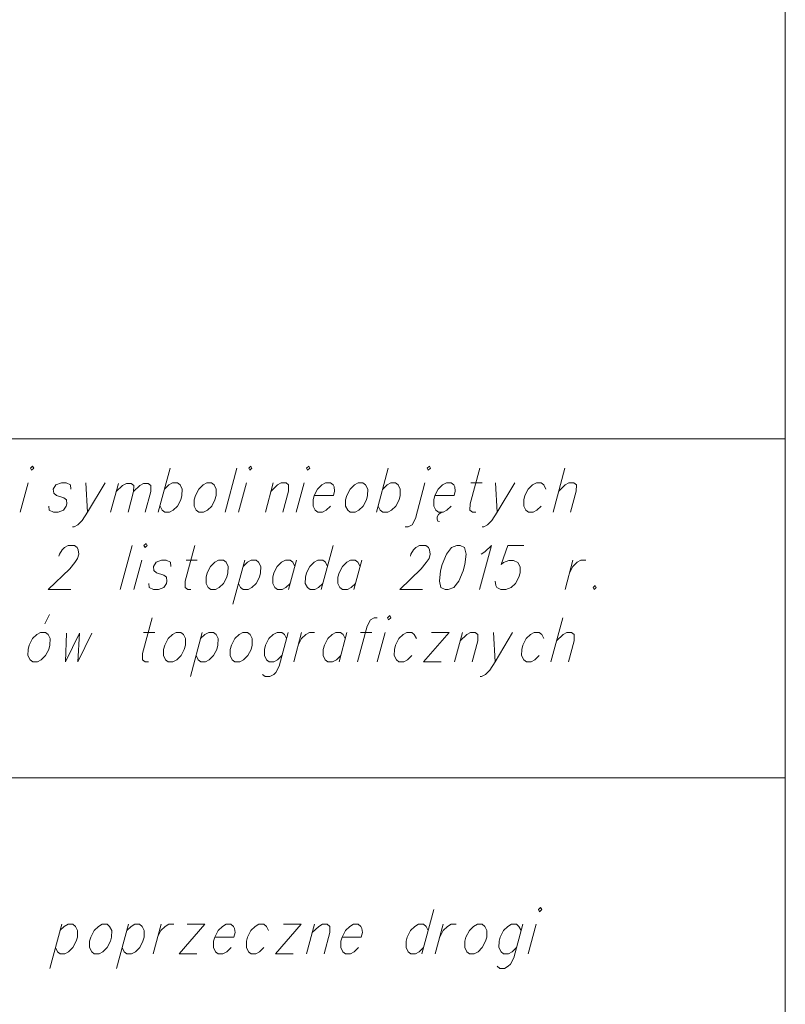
# Model space of a CAD drawing. Header units: metres. Extents: x 5555129 to 5555568, y 5636170 to 5636517.
# Tile 80 of 162: x 5555394 to 5555412, y 5636193 to 5636216. Entities that reach past the tile are written whole.
import ezdxf

# ---------------------------------------------------------------- set-up
doc = ezdxf.new("R2010")
doc.units = ezdxf.units.M
doc.header["$MEASUREMENT"] = 0
doc.layers.add('#RAMKA', color=7, linetype='Continuous', lineweight=18)

# ---------------------------------------------------------------- blocks, each defined once
blk = doc.blocks.new('*U1373')
at = {"layer": '#RAMKA', "color": 7, "linetype": 'ByBlock', "lineweight": 18}
blk.add_line((5555394.114, 5636204.922), (5555393.928, 5636204.23), dxfattribs=at)
at = {"layer": '#RAMKA', "color": 7, "linetype": 'ByBlock', "lineweight": 18, "flags": 128}
blk.add_lwpolyline([(5555394.168, 5636205.264), (5555394.192, 5636205.215), (5555394.243, 5636205.264), (5555394.218, 5636205.312), (5555394.168, 5636205.264)], dxfattribs=at)
blk = doc.blocks.new('*U1374')
at = {"layer": '#RAMKA', "color": 7, "linetype": 'ByBlock', "lineweight": 18}
blk.add_line((5555395.465, 5636204.922), (5555395.504, 5636204.23), dxfattribs=at)
at = {"layer": '#RAMKA', "color": 7, "linetype": 'ByBlock', "lineweight": 18, "flags": 128}
blk.add_lwpolyline([(5555395.913, 5636204.922), (5555395.504, 5636204.23), (5555395.377, 5636204.035), (5555395.276, 5636203.937), (5555395.189, 5636203.888), (5555395.151, 5636203.888)], dxfattribs=at)
blk = doc.blocks.new('*U1375')
at = {"layer": '#RAMKA', "color": 7, "linetype": 'ByBlock', "lineweight": 18}
blk.add_line((5555396.223, 5636204.906), (5555396.042, 5636204.23), dxfattribs=at)
at = {"layer": '#RAMKA', "color": 7, "linetype": 'ByBlock', "lineweight": 18, "flags": 128}
for points in [[(5555396.172, 5636204.715), (5555396.319, 5636204.858), (5555396.411, 5636204.906), (5555396.52, 5636204.906), (5555396.581, 5636204.858), (5555396.579, 5636204.715), (5555396.449, 5636204.23)], [(5555396.579, 5636204.715), (5555396.726, 5636204.858), (5555396.812, 5636204.906), (5555396.921, 5636204.906), (5555396.981, 5636204.858), (5555396.98, 5636204.715), (5555396.85, 5636204.23)]]:
    blk.add_lwpolyline(points, dxfattribs=at)
blk = doc.blocks.new('*U1376')
at = {"layer": '#RAMKA', "color": 7, "linetype": 'ByBlock', "lineweight": 18}
blk.add_line((5555397.434, 5636205.264), (5555397.157, 5636204.23), dxfattribs=at)
at = {"layer": '#RAMKA', "color": 7, "linetype": 'ByBlock', "lineweight": 18, "flags": 128}
blk.add_lwpolyline([(5555397.303, 5636204.775), (5555397.404, 5636204.873), (5555397.492, 5636204.922), (5555397.604, 5636204.922), (5555397.665, 5636204.873), (5555397.714, 5636204.775), (5555397.71, 5636204.621), (5555397.684, 5636204.523), (5555397.607, 5636204.377), (5555397.506, 5636204.279), (5555397.419, 5636204.23), (5555397.307, 5636204.23), (5555397.245, 5636204.279), (5555397.197, 5636204.377)], dxfattribs=at)
blk = doc.blocks.new('*U1377')
at = {"layer": '#RAMKA', "color": 7, "linetype": 'ByBlock', "lineweight": 18}
blk.add_line((5555399.217, 5636204.922), (5555399.032, 5636204.23), dxfattribs=at)
at = {"layer": '#RAMKA', "color": 7, "linetype": 'ByBlock', "lineweight": 18, "flags": 128}
blk.add_lwpolyline([(5555399.271, 5636205.264), (5555399.295, 5636205.215), (5555399.346, 5636205.264), (5555399.322, 5636205.312), (5555399.271, 5636205.264)], dxfattribs=at)
blk = doc.blocks.new('*U1378')
at = {"layer": '#RAMKA', "color": 7, "linetype": 'ByBlock', "lineweight": 18}
blk.add_line((5555399.844, 5636204.922), (5555399.659, 5636204.23), dxfattribs=at)
at = {"layer": '#RAMKA', "color": 7, "linetype": 'ByBlock', "lineweight": 18, "flags": 128}
blk.add_lwpolyline([(5555399.792, 5636204.727), (5555399.943, 5636204.873), (5555400.031, 5636204.922), (5555400.143, 5636204.922), (5555400.204, 5636204.873), (5555400.203, 5636204.727), (5555400.07, 5636204.23)], dxfattribs=at)
blk = doc.blocks.new('*U1379')
at = {"layer": '#RAMKA', "color": 7, "linetype": 'ByBlock', "lineweight": 18}
blk.add_line((5555400.569, 5636204.922), (5555400.383, 5636204.23), dxfattribs=at)
at = {"layer": '#RAMKA', "color": 7, "linetype": 'ByBlock', "lineweight": 18, "flags": 128}
blk.add_lwpolyline([(5555400.623, 5636205.264), (5555400.647, 5636205.215), (5555400.698, 5636205.264), (5555400.673, 5636205.312), (5555400.623, 5636205.264)], dxfattribs=at)
blk = doc.blocks.new('*U1380')
at = {"layer": '#RAMKA', "color": 7, "linetype": 'ByBlock', "lineweight": 18}
blk.add_line((5555402.534, 5636205.264), (5555402.257, 5636204.23), dxfattribs=at)
at = {"layer": '#RAMKA', "color": 7, "linetype": 'ByBlock', "lineweight": 18, "flags": 128}
blk.add_lwpolyline([(5555402.404, 5636204.775), (5555402.504, 5636204.873), (5555402.592, 5636204.922), (5555402.704, 5636204.922), (5555402.766, 5636204.873), (5555402.814, 5636204.775), (5555402.81, 5636204.621), (5555402.784, 5636204.523), (5555402.707, 5636204.377), (5555402.606, 5636204.279), (5555402.519, 5636204.23), (5555402.407, 5636204.23), (5555402.345, 5636204.279), (5555402.297, 5636204.377)], dxfattribs=at)
blk = doc.blocks.new('*U1381')
at = {"layer": '#RAMKA', "color": 7, "linetype": 'ByBlock', "lineweight": 18, "flags": 128}
for points in [[(5555403.445, 5636205.264), (5555403.469, 5636205.215), (5555403.52, 5636205.264), (5555403.496, 5636205.312), (5555403.445, 5636205.264)], [(5555403.391, 5636204.922), (5555403.166, 5636204.084), (5555403.09, 5636203.937), (5555403.002, 5636203.888), (5555402.927, 5636203.888)]]:
    blk.add_lwpolyline(points, dxfattribs=at)
blk = doc.blocks.new('*U1382')
at = {"layer": '#RAMKA', "color": 7, "linetype": 'ByBlock', "lineweight": 18}
for p, q in [((5555403.705, 5636204.181), (5555403.678, 5636204.124)), ((5555403.745, 5636204.214), (5555403.705, 5636204.181)), ((5555403.787, 5636204.23), (5555403.745, 5636204.214)), ((5555403.678, 5636204.124), (5555403.675, 5636204.067)), ((5555403.675, 5636204.067), (5555403.695, 5636204.027)), ((5555403.695, 5636204.027), (5555403.73, 5636204.018))]:
    blk.add_line(p, q, dxfattribs=at)
at = {"layer": '#RAMKA', "color": 7, "linetype": 'ByBlock', "lineweight": 18, "flags": 128}
blk.add_lwpolyline([(5555403.624, 5636204.621), (5555404.072, 5636204.621), (5555404.1, 5636204.727), (5555404.089, 5636204.824), (5555404.065, 5636204.873), (5555404.003, 5636204.922), (5555403.891, 5636204.922), (5555403.804, 5636204.873), (5555403.703, 5636204.775), (5555403.624, 5636204.621), (5555403.598, 5636204.523), (5555403.596, 5636204.377), (5555403.644, 5636204.279), (5555403.706, 5636204.23), (5555403.818, 5636204.23), (5555403.906, 5636204.279), (5555404.006, 5636204.377)], dxfattribs=at)
blk = doc.blocks.new('*U1383')
at = {"layer": '#RAMKA', "color": 7, "linetype": 'ByBlock', "lineweight": 18}
blk.add_line((5555404.466, 5636204.922), (5555404.727, 5636204.922), dxfattribs=at)
at = {"layer": '#RAMKA', "color": 7, "linetype": 'ByBlock', "lineweight": 18, "flags": 128}
blk.add_lwpolyline([(5555404.67, 5636205.264), (5555404.445, 5636204.425), (5555404.443, 5636204.279), (5555404.505, 5636204.23), (5555404.579, 5636204.23)], dxfattribs=at)
blk = doc.blocks.new('*U1384')
at = {"layer": '#RAMKA', "color": 7, "linetype": 'ByBlock', "lineweight": 18}
blk.add_line((5555405.041, 5636204.922), (5555405.08, 5636204.23), dxfattribs=at)
at = {"layer": '#RAMKA', "color": 7, "linetype": 'ByBlock', "lineweight": 18, "flags": 128}
blk.add_lwpolyline([(5555405.489, 5636204.922), (5555405.08, 5636204.23), (5555404.953, 5636204.035), (5555404.852, 5636203.937), (5555404.764, 5636203.888), (5555404.727, 5636203.888)], dxfattribs=at)
blk = doc.blocks.new('*U1385')
at = {"layer": '#RAMKA', "color": 7, "linetype": 'ByBlock', "lineweight": 18}
blk.add_line((5555406.662, 5636205.264), (5555406.385, 5636204.23), dxfattribs=at)
at = {"layer": '#RAMKA', "color": 7, "linetype": 'ByBlock', "lineweight": 18, "flags": 128}
blk.add_lwpolyline([(5555406.518, 5636204.727), (5555406.669, 5636204.873), (5555406.757, 5636204.922), (5555406.869, 5636204.922), (5555406.93, 5636204.873), (5555406.928, 5636204.727), (5555406.795, 5636204.23)], dxfattribs=at)
blk = doc.blocks.new('*U1404')
at = {"layer": '#RAMKA', "color": 7, "linetype": 'ByBlock', "lineweight": 18}
blk.add_line((5555396.768, 5636203.113), (5555396.583, 5636202.421), dxfattribs=at)
at = {"layer": '#RAMKA', "color": 7, "linetype": 'ByBlock', "lineweight": 18, "flags": 128}
blk.add_lwpolyline([(5555396.822, 5636203.455), (5555396.846, 5636203.406), (5555396.897, 5636203.455), (5555396.873, 5636203.503), (5555396.822, 5636203.455)], dxfattribs=at)
blk = doc.blocks.new('*U1405')
at = {"layer": '#RAMKA', "color": 7, "linetype": 'ByBlock', "lineweight": 18}
blk.add_line((5555397.806, 5636203.113), (5555398.067, 5636203.113), dxfattribs=at)
at = {"layer": '#RAMKA', "color": 7, "linetype": 'ByBlock', "lineweight": 18, "flags": 128}
blk.add_lwpolyline([(5555398.009, 5636203.455), (5555397.785, 5636202.616), (5555397.783, 5636202.47), (5555397.844, 5636202.421), (5555397.919, 5636202.421)], dxfattribs=at)
blk = doc.blocks.new('*U1406')
at = {"layer": '#RAMKA', "color": 7, "linetype": 'ByBlock', "lineweight": 18}
blk.add_line((5555399.18, 5636203.113), (5555398.903, 5636202.079), dxfattribs=at)
at = {"layer": '#RAMKA', "color": 7, "linetype": 'ByBlock', "lineweight": 18, "flags": 128}
blk.add_lwpolyline([(5555399.14, 5636202.966), (5555399.241, 5636203.064), (5555399.329, 5636203.113), (5555399.441, 5636203.113), (5555399.502, 5636203.064), (5555399.551, 5636202.966), (5555399.547, 5636202.812), (5555399.521, 5636202.714), (5555399.444, 5636202.568), (5555399.343, 5636202.47), (5555399.256, 5636202.421), (5555399.144, 5636202.421), (5555399.082, 5636202.47), (5555399.034, 5636202.568)], dxfattribs=at)
blk = doc.blocks.new('*U1407')
at = {"layer": '#RAMKA', "color": 7, "linetype": 'ByBlock', "lineweight": 18}
blk.add_line((5555400.389, 5636203.113), (5555400.204, 5636202.421), dxfattribs=at)
at = {"layer": '#RAMKA', "color": 7, "linetype": 'ByBlock', "lineweight": 18, "flags": 128}
blk.add_lwpolyline([(5555400.35, 5636202.966), (5555400.301, 5636203.064), (5555400.24, 5636203.113), (5555400.128, 5636203.113), (5555400.04, 5636203.064), (5555399.939, 5636202.966), (5555399.861, 5636202.812), (5555399.834, 5636202.714), (5555399.832, 5636202.568), (5555399.881, 5636202.47), (5555399.942, 5636202.421), (5555400.054, 5636202.421), (5555400.142, 5636202.47), (5555400.243, 5636202.568)], dxfattribs=at)
blk = doc.blocks.new('*U1408')
at = {"layer": '#RAMKA', "color": 7, "linetype": 'ByBlock', "lineweight": 18}
blk.add_line((5555401.242, 5636203.455), (5555400.965, 5636202.421), dxfattribs=at)
at = {"layer": '#RAMKA', "color": 7, "linetype": 'ByBlock', "lineweight": 18, "flags": 128}
blk.add_lwpolyline([(5555401.111, 5636202.966), (5555401.063, 5636203.064), (5555401.001, 5636203.113), (5555400.889, 5636203.113), (5555400.802, 5636203.064), (5555400.701, 5636202.966), (5555400.622, 5636202.812), (5555400.596, 5636202.714), (5555400.594, 5636202.568), (5555400.642, 5636202.47), (5555400.704, 5636202.421), (5555400.816, 5636202.421), (5555400.904, 5636202.47), (5555401.004, 5636202.568)], dxfattribs=at)
blk = doc.blocks.new('*U1409')
at = {"layer": '#RAMKA', "color": 7, "linetype": 'ByBlock', "lineweight": 18}
blk.add_line((5555401.912, 5636203.113), (5555401.727, 5636202.421), dxfattribs=at)
at = {"layer": '#RAMKA', "color": 7, "linetype": 'ByBlock', "lineweight": 18, "flags": 128}
blk.add_lwpolyline([(5555401.873, 5636202.966), (5555401.824, 5636203.064), (5555401.763, 5636203.113), (5555401.651, 5636203.113), (5555401.563, 5636203.064), (5555401.462, 5636202.966), (5555401.384, 5636202.812), (5555401.357, 5636202.714), (5555401.355, 5636202.568), (5555401.404, 5636202.47), (5555401.465, 5636202.421), (5555401.577, 5636202.421), (5555401.665, 5636202.47), (5555401.766, 5636202.568)], dxfattribs=at)
blk = doc.blocks.new('*U1410')
at = {"layer": '#RAMKA', "color": 7, "linetype": 'ByBlock', "lineweight": 18}
blk.add_line((5555406.851, 5636203.113), (5555406.666, 5636202.421), dxfattribs=at)
at = {"layer": '#RAMKA', "color": 7, "linetype": 'ByBlock', "lineweight": 18, "flags": 128}
blk.add_lwpolyline([(5555406.77, 5636202.812), (5555406.849, 5636202.966), (5555406.95, 5636203.064), (5555407.038, 5636203.113), (5555407.149, 5636203.113)], dxfattribs=at)
blk = doc.blocks.new('*U1428')
at = {"layer": '#RAMKA', "color": 7, "linetype": 'ByBlock', "lineweight": 18}
blk.add_line((5555394.503, 5636201.625), (5555394.616, 5636201.837), dxfattribs=at)
at = {"layer": '#RAMKA', "color": 7, "linetype": 'ByBlock', "lineweight": 18, "flags": 128}
blk.add_lwpolyline([(5555394.405, 5636201.422), (5555394.317, 5636201.373), (5555394.217, 5636201.276), (5555394.138, 5636201.121), (5555394.112, 5636201.023), (5555394.11, 5636200.877), (5555394.158, 5636200.779), (5555394.22, 5636200.73), (5555394.332, 5636200.73), (5555394.419, 5636200.779), (5555394.52, 5636200.877), (5555394.597, 5636201.023), (5555394.623, 5636201.121), (5555394.627, 5636201.276), (5555394.579, 5636201.373), (5555394.517, 5636201.422), (5555394.405, 5636201.422)], dxfattribs=at)
blk = doc.blocks.new('*U1429')
at = {"layer": '#RAMKA', "color": 7, "linetype": 'ByBlock', "lineweight": 18}
blk.add_line((5555396.812, 5636201.422), (5555397.073, 5636201.422), dxfattribs=at)
at = {"layer": '#RAMKA', "color": 7, "linetype": 'ByBlock', "lineweight": 18, "flags": 128}
blk.add_lwpolyline([(5555397.015, 5636201.764), (5555396.791, 5636200.926), (5555396.789, 5636200.779), (5555396.85, 5636200.73), (5555396.925, 5636200.73)], dxfattribs=at)
blk = doc.blocks.new('*U1430')
at = {"layer": '#RAMKA', "color": 7, "linetype": 'ByBlock', "lineweight": 18}
blk.add_line((5555398.185, 5636201.422), (5555397.908, 5636200.389), dxfattribs=at)
at = {"layer": '#RAMKA', "color": 7, "linetype": 'ByBlock', "lineweight": 18, "flags": 128}
blk.add_lwpolyline([(5555398.146, 5636201.276), (5555398.247, 5636201.373), (5555398.335, 5636201.422), (5555398.447, 5636201.422), (5555398.508, 5636201.373), (5555398.557, 5636201.276), (5555398.552, 5636201.121), (5555398.526, 5636201.023), (5555398.45, 5636200.877), (5555398.349, 5636200.779), (5555398.261, 5636200.73), (5555398.149, 5636200.73), (5555398.088, 5636200.779), (5555398.039, 5636200.877)], dxfattribs=at)
blk = doc.blocks.new('*U1431')
at = {"layer": '#RAMKA', "color": 7, "linetype": 'ByBlock', "lineweight": 18, "flags": 128}
for points in [[(5555400.193, 5636201.422), (5555399.982, 5636200.633), (5555399.905, 5636200.486), (5555399.855, 5636200.437), (5555399.767, 5636200.389), (5555399.655, 5636200.389), (5555399.594, 5636200.437)], [(5555400.154, 5636201.276), (5555400.106, 5636201.373), (5555400.044, 5636201.422), (5555399.932, 5636201.422), (5555399.845, 5636201.373), (5555399.744, 5636201.276), (5555399.665, 5636201.121), (5555399.639, 5636201.023), (5555399.637, 5636200.877), (5555399.685, 5636200.779), (5555399.747, 5636200.73), (5555399.859, 5636200.73), (5555399.947, 5636200.779), (5555400.047, 5636200.877)]]:
    blk.add_lwpolyline(points, dxfattribs=at)
blk = doc.blocks.new('*U1432')
at = {"layer": '#RAMKA', "color": 7, "linetype": 'ByBlock', "lineweight": 18}
blk.add_line((5555400.507, 5636201.422), (5555400.322, 5636200.73), dxfattribs=at)
at = {"layer": '#RAMKA', "color": 7, "linetype": 'ByBlock', "lineweight": 18, "flags": 128}
blk.add_lwpolyline([(5555400.427, 5636201.121), (5555400.505, 5636201.276), (5555400.606, 5636201.373), (5555400.694, 5636201.422), (5555400.806, 5636201.422)], dxfattribs=at)
blk = doc.blocks.new('*U1433')
at = {"layer": '#RAMKA', "color": 7, "linetype": 'ByBlock', "lineweight": 18}
blk.add_line((5555401.567, 5636201.422), (5555401.382, 5636200.73), dxfattribs=at)
at = {"layer": '#RAMKA', "color": 7, "linetype": 'ByBlock', "lineweight": 18, "flags": 128}
blk.add_lwpolyline([(5555401.528, 5636201.276), (5555401.48, 5636201.373), (5555401.418, 5636201.422), (5555401.306, 5636201.422), (5555401.218, 5636201.373), (5555401.118, 5636201.276), (5555401.039, 5636201.121), (5555401.013, 5636201.023), (5555401.011, 5636200.877), (5555401.059, 5636200.779), (5555401.121, 5636200.73), (5555401.233, 5636200.73), (5555401.32, 5636200.779), (5555401.421, 5636200.877)], dxfattribs=at)
blk = doc.blocks.new('*U1434')
at = {"layer": '#RAMKA', "color": 7, "linetype": 'ByBlock', "lineweight": 18}
blk.add_line((5555401.887, 5636201.422), (5555402.148, 5636201.422), dxfattribs=at)
at = {"layer": '#RAMKA', "color": 7, "linetype": 'ByBlock', "lineweight": 18, "flags": 128}
blk.add_lwpolyline([(5555402.277, 5636201.764), (5555402.203, 5636201.764), (5555402.115, 5636201.715), (5555402.038, 5636201.569), (5555401.814, 5636200.73)], dxfattribs=at)
blk = doc.blocks.new('*U1435')
at = {"layer": '#RAMKA', "color": 7, "linetype": 'ByBlock', "lineweight": 18}
blk.add_line((5555402.462, 5636201.422), (5555402.277, 5636200.73), dxfattribs=at)
at = {"layer": '#RAMKA', "color": 7, "linetype": 'ByBlock', "lineweight": 18, "flags": 128}
blk.add_lwpolyline([(5555402.516, 5636201.764), (5555402.541, 5636201.715), (5555402.591, 5636201.764), (5555402.567, 5636201.813), (5555402.516, 5636201.764)], dxfattribs=at)
blk = doc.blocks.new('*U1436')
at = {"layer": '#RAMKA', "color": 7, "linetype": 'ByBlock', "lineweight": 18}
for p, q in [((5555403.954, 5636201.422), (5555403.358, 5636200.73)), ((5555403.544, 5636201.422), (5555403.954, 5636201.422)), ((5555403.358, 5636200.73), (5555403.769, 5636200.73))]:
    blk.add_line(p, q, dxfattribs=at)
blk = doc.blocks.new('*U1437')
at = {"layer": '#RAMKA', "color": 7, "linetype": 'ByBlock', "lineweight": 18}
blk.add_line((5555404.268, 5636201.422), (5555404.083, 5636200.73), dxfattribs=at)
at = {"layer": '#RAMKA', "color": 7, "linetype": 'ByBlock', "lineweight": 18, "flags": 128}
blk.add_lwpolyline([(5555404.216, 5636201.227), (5555404.367, 5636201.373), (5555404.454, 5636201.422), (5555404.566, 5636201.422), (5555404.628, 5636201.373), (5555404.626, 5636201.227), (5555404.493, 5636200.73)], dxfattribs=at)
blk = doc.blocks.new('*U1438')
at = {"layer": '#RAMKA', "color": 7, "linetype": 'ByBlock', "lineweight": 18}
blk.add_line((5555404.992, 5636201.422), (5555405.031, 5636200.73), dxfattribs=at)
at = {"layer": '#RAMKA', "color": 7, "linetype": 'ByBlock', "lineweight": 18, "flags": 128}
blk.add_lwpolyline([(5555405.44, 5636201.422), (5555405.031, 5636200.73), (5555404.904, 5636200.535), (5555404.803, 5636200.437), (5555404.715, 5636200.389), (5555404.678, 5636200.389)], dxfattribs=at)
blk = doc.blocks.new('*U1439')
at = {"layer": '#RAMKA', "color": 7, "linetype": 'ByBlock', "lineweight": 18}
blk.add_line((5555406.613, 5636201.764), (5555406.336, 5636200.73), dxfattribs=at)
at = {"layer": '#RAMKA', "color": 7, "linetype": 'ByBlock', "lineweight": 18, "flags": 128}
blk.add_lwpolyline([(5555406.469, 5636201.227), (5555406.62, 5636201.373), (5555406.708, 5636201.422), (5555406.82, 5636201.422), (5555406.881, 5636201.373), (5555406.879, 5636201.227), (5555406.746, 5636200.73)], dxfattribs=at)
blk = doc.blocks.new('*U1462')
at = {"layer": '#RAMKA', "color": 7, "linetype": 'ByBlock', "lineweight": 18}
blk.add_line((5555394.898, 5636194.593), (5555394.621, 5636193.56), dxfattribs=at)
at = {"layer": '#RAMKA', "color": 7, "linetype": 'ByBlock', "lineweight": 18, "flags": 128}
blk.add_lwpolyline([(5555394.858, 5636194.447), (5555394.959, 5636194.544), (5555395.047, 5636194.593), (5555395.159, 5636194.593), (5555395.22, 5636194.544), (5555395.269, 5636194.447), (5555395.265, 5636194.292), (5555395.238, 5636194.194), (5555395.162, 5636194.048), (5555395.061, 5636193.95), (5555394.973, 5636193.902), (5555394.862, 5636193.902), (5555394.8, 5636193.95), (5555394.752, 5636194.048)], dxfattribs=at)
blk = doc.blocks.new('*U1463')
at = {"layer": '#RAMKA', "color": 7, "linetype": 'ByBlock', "lineweight": 18}
blk.add_line((5555396.458, 5636194.593), (5555396.181, 5636193.56), dxfattribs=at)
at = {"layer": '#RAMKA', "color": 7, "linetype": 'ByBlock', "lineweight": 18, "flags": 128}
blk.add_lwpolyline([(5555396.419, 5636194.447), (5555396.52, 5636194.544), (5555396.607, 5636194.593), (5555396.719, 5636194.593), (5555396.781, 5636194.544), (5555396.829, 5636194.447), (5555396.825, 5636194.292), (5555396.799, 5636194.194), (5555396.722, 5636194.048), (5555396.622, 5636193.95), (5555396.534, 5636193.902), (5555396.422, 5636193.902), (5555396.36, 5636193.95), (5555396.312, 5636194.048)], dxfattribs=at)
blk = doc.blocks.new('*U1464')
at = {"layer": '#RAMKA', "color": 7, "linetype": 'ByBlock', "lineweight": 18}
blk.add_line((5555397.22, 5636194.593), (5555397.034, 5636193.902), dxfattribs=at)
at = {"layer": '#RAMKA', "color": 7, "linetype": 'ByBlock', "lineweight": 18, "flags": 128}
blk.add_lwpolyline([(5555397.139, 5636194.292), (5555397.218, 5636194.447), (5555397.318, 5636194.544), (5555397.406, 5636194.593), (5555397.518, 5636194.593)], dxfattribs=at)
blk = doc.blocks.new('*U1465')
at = {"layer": '#RAMKA', "color": 7, "linetype": 'ByBlock', "lineweight": 18}
for p, q in [((5555398.242, 5636194.593), (5555397.646, 5636193.902)), ((5555397.832, 5636194.593), (5555398.242, 5636194.593)), ((5555397.646, 5636193.902), (5555398.057, 5636193.902))]:
    blk.add_line(p, q, dxfattribs=at)
blk = doc.blocks.new('*U1466')
at = {"layer": '#RAMKA', "color": 7, "linetype": 'ByBlock', "lineweight": 18}
for p, q in [((5555400.496, 5636194.593), (5555399.9, 5636193.902)), ((5555400.085, 5636194.593), (5555400.496, 5636194.593)), ((5555399.9, 5636193.902), (5555400.31, 5636193.902))]:
    blk.add_line(p, q, dxfattribs=at)
blk = doc.blocks.new('*U1467')
at = {"layer": '#RAMKA', "color": 7, "linetype": 'ByBlock', "lineweight": 18}
blk.add_line((5555400.809, 5636194.593), (5555400.624, 5636193.902), dxfattribs=at)
at = {"layer": '#RAMKA', "color": 7, "linetype": 'ByBlock', "lineweight": 18, "flags": 128}
blk.add_lwpolyline([(5555400.757, 5636194.398), (5555400.908, 5636194.544), (5555400.996, 5636194.593), (5555401.108, 5636194.593), (5555401.169, 5636194.544), (5555401.167, 5636194.398), (5555401.034, 5636193.902)], dxfattribs=at)
blk = doc.blocks.new('*U1468')
at = {"layer": '#RAMKA', "color": 7, "linetype": 'ByBlock', "lineweight": 18}
blk.add_line((5555403.596, 5636194.935), (5555403.319, 5636193.902), dxfattribs=at)
at = {"layer": '#RAMKA', "color": 7, "linetype": 'ByBlock', "lineweight": 18, "flags": 128}
blk.add_lwpolyline([(5555403.465, 5636194.447), (5555403.417, 5636194.544), (5555403.355, 5636194.593), (5555403.243, 5636194.593), (5555403.155, 5636194.544), (5555403.055, 5636194.447), (5555402.976, 5636194.292), (5555402.95, 5636194.194), (5555402.948, 5636194.048), (5555402.996, 5636193.95), (5555403.058, 5636193.902), (5555403.17, 5636193.902), (5555403.257, 5636193.95), (5555403.358, 5636194.048)], dxfattribs=at)
blk = doc.blocks.new('*U1469')
at = {"layer": '#RAMKA', "color": 7, "linetype": 'ByBlock', "lineweight": 18}
blk.add_line((5555403.818, 5636194.593), (5555403.633, 5636193.902), dxfattribs=at)
at = {"layer": '#RAMKA', "color": 7, "linetype": 'ByBlock', "lineweight": 18, "flags": 128}
blk.add_lwpolyline([(5555403.737, 5636194.292), (5555403.816, 5636194.447), (5555403.917, 5636194.544), (5555404.005, 5636194.593), (5555404.117, 5636194.593)], dxfattribs=at)
blk = doc.blocks.new('*U1470')
at = {"layer": '#RAMKA', "color": 7, "linetype": 'ByBlock', "lineweight": 18, "flags": 128}
for points in [[(5555405.677, 5636194.593), (5555405.465, 5636193.804), (5555405.389, 5636193.657), (5555405.339, 5636193.609), (5555405.251, 5636193.56), (5555405.139, 5636193.56), (5555405.077, 5636193.609)], [(5555405.638, 5636194.447), (5555405.589, 5636194.544), (5555405.528, 5636194.593), (5555405.416, 5636194.593), (5555405.328, 5636194.544), (5555405.227, 5636194.447), (5555405.149, 5636194.292), (5555405.122, 5636194.194), (5555405.12, 5636194.048), (5555405.169, 5636193.95), (5555405.23, 5636193.902), (5555405.342, 5636193.902), (5555405.43, 5636193.95), (5555405.531, 5636194.048)]]:
    blk.add_lwpolyline(points, dxfattribs=at)
blk = doc.blocks.new('*U1471')
at = {"layer": '#RAMKA', "color": 7, "linetype": 'ByBlock', "lineweight": 18}
blk.add_line((5555405.991, 5636194.593), (5555405.805, 5636193.902), dxfattribs=at)
at = {"layer": '#RAMKA', "color": 7, "linetype": 'ByBlock', "lineweight": 18, "flags": 128}
blk.add_lwpolyline([(5555406.045, 5636194.935), (5555406.069, 5636194.886), (5555406.12, 5636194.935), (5555406.095, 5636194.984), (5555406.045, 5636194.935)], dxfattribs=at)

msp = doc.modelspace()

# ---------------------------------------------------------------- linework, layer by layer
at = {"layer": '#RAMKA', "color": 7, "linetype": 'Continuous', "lineweight": 18}
for p, q in [((5555398.995, 5636205.264), (5555398.718, 5636204.23)), ((5555396.546, 5636203.455), (5555396.269, 5636202.421))]:
    msp.add_line(p, q, dxfattribs=at)
at = {"layer": '#RAMKA', "color": 7, "linetype": 'Continuous', "lineweight": 18, "flags": 128}
for points in [[(5555132.537, 5636373.686), (5555132.537, 5636169.686), (5555411.815, 5636169.686), (5555411.815, 5636373.686), (5555132.537, 5636373.686)], [(5555369.274, 5636205.953), (5555411.815, 5636205.953), (5555411.815, 5636198.015), (5555369.274, 5636198.015), (5555369.274, 5636205.953)], [(5555369.274, 5636191.382), (5555369.274, 5636205.953), (5555411.815, 5636205.953), (5555411.815, 5636191.382), (5555369.274, 5636191.382)]]:
    msp.add_lwpolyline(points, close=True, dxfattribs=at)
for points in [[(5555395.112, 5636204.775), (5555395.101, 5636204.873), (5555395.002, 5636204.922), (5555394.891, 5636204.922), (5555394.765, 5636204.873), (5555394.702, 5636204.775), (5555394.713, 5636204.678), (5555394.773, 5636204.621), (5555394.946, 5636204.572), (5555395.008, 5636204.523), (5555395.019, 5636204.425), (5555395.006, 5636204.377), (5555394.942, 5636204.279), (5555394.817, 5636204.23), (5555394.705, 5636204.23), (5555394.606, 5636204.279), (5555394.595, 5636204.377)], [(5555398.291, 5636204.922), (5555398.203, 5636204.873), (5555398.102, 5636204.775), (5555398.024, 5636204.621), (5555397.997, 5636204.523), (5555397.995, 5636204.377), (5555398.044, 5636204.279), (5555398.105, 5636204.23), (5555398.217, 5636204.23), (5555398.305, 5636204.279), (5555398.406, 5636204.377), (5555398.482, 5636204.523), (5555398.509, 5636204.621), (5555398.513, 5636204.775), (5555398.464, 5636204.873), (5555398.403, 5636204.922), (5555398.291, 5636204.922)], [(5555400.802, 5636204.621), (5555401.25, 5636204.621), (5555401.278, 5636204.727), (5555401.267, 5636204.824), (5555401.243, 5636204.873), (5555401.181, 5636204.922), (5555401.069, 5636204.922), (5555400.981, 5636204.873), (5555400.881, 5636204.775), (5555400.802, 5636204.621), (5555400.776, 5636204.523), (5555400.774, 5636204.377), (5555400.822, 5636204.279), (5555400.884, 5636204.23), (5555400.996, 5636204.23), (5555401.083, 5636204.279), (5555401.184, 5636204.377)], [(5555401.831, 5636204.922), (5555401.743, 5636204.873), (5555401.642, 5636204.775), (5555401.563, 5636204.621), (5555401.537, 5636204.523), (5555401.535, 5636204.377), (5555401.584, 5636204.279), (5555401.645, 5636204.23), (5555401.757, 5636204.23), (5555401.845, 5636204.279), (5555401.946, 5636204.377), (5555402.022, 5636204.523), (5555402.048, 5636204.621), (5555402.052, 5636204.775), (5555402.004, 5636204.873), (5555401.942, 5636204.922), (5555401.831, 5636204.922)], [(5555406.217, 5636204.775), (5555406.169, 5636204.873), (5555406.107, 5636204.922), (5555405.996, 5636204.922), (5555405.908, 5636204.873), (5555405.807, 5636204.775), (5555405.728, 5636204.621), (5555405.702, 5636204.523), (5555405.7, 5636204.377), (5555405.749, 5636204.279), (5555405.81, 5636204.23), (5555405.922, 5636204.23), (5555406.01, 5636204.279), (5555406.111, 5636204.377)], [(5555394.831, 5636203.202), (5555394.844, 5636203.251), (5555394.907, 5636203.349), (5555394.96, 5636203.406), (5555395.047, 5636203.455), (5555395.197, 5636203.455), (5555395.258, 5636203.406), (5555395.28, 5636203.349), (5555395.298, 5636203.251), (5555395.271, 5636203.153), (5555395.202, 5636203.056), (5555395.088, 5636202.909), (5555394.584, 5636202.421), (5555395.113, 5636202.421)], [(5555403.049, 5636203.202), (5555403.062, 5636203.251), (5555403.125, 5636203.349), (5555403.178, 5636203.406), (5555403.265, 5636203.455), (5555403.415, 5636203.455), (5555403.476, 5636203.406), (5555403.498, 5636203.349), (5555403.516, 5636203.251), (5555403.489, 5636203.153), (5555403.42, 5636203.056), (5555403.306, 5636202.909), (5555402.802, 5636202.421), (5555403.331, 5636202.421)], [(5555404.139, 5636203.455), (5555404.014, 5636203.406), (5555403.898, 5636203.251), (5555403.795, 5636203.007), (5555403.756, 5636202.861), (5555403.728, 5636202.616), (5555403.763, 5636202.47), (5555403.862, 5636202.421), (5555403.937, 5636202.421), (5555404.062, 5636202.47), (5555404.182, 5636202.616), (5555404.284, 5636202.861), (5555404.324, 5636203.007), (5555404.352, 5636203.251), (5555404.312, 5636203.406), (5555404.214, 5636203.455), (5555404.139, 5636203.455)], [(5555404.703, 5636203.251), (5555404.793, 5636203.308), (5555404.944, 5636203.455), (5555404.667, 5636202.421)], [(5555405.705, 5636203.455), (5555405.332, 5636203.455), (5555405.175, 5636203.007), (5555405.226, 5636203.056), (5555405.351, 5636203.105), (5555405.462, 5636203.105), (5555405.561, 5636203.056), (5555405.616, 5636202.958), (5555405.614, 5636202.812), (5555405.588, 5636202.714), (5555405.511, 5636202.568), (5555405.404, 5636202.47), (5555405.279, 5636202.421), (5555405.167, 5636202.421), (5555405.069, 5636202.47), (5555405.044, 5636202.519), (5555405.033, 5636202.616)], [(5555397.453, 5636202.966), (5555397.442, 5636203.064), (5555397.343, 5636203.113), (5555397.231, 5636203.113), (5555397.106, 5636203.064), (5555397.042, 5636202.966), (5555397.054, 5636202.869), (5555397.113, 5636202.812), (5555397.286, 5636202.763), (5555397.348, 5636202.714), (5555397.359, 5636202.616), (5555397.346, 5636202.568), (5555397.283, 5636202.47), (5555397.158, 5636202.421), (5555397.046, 5636202.421), (5555396.947, 5636202.47), (5555396.936, 5636202.568)], [(5555398.567, 5636203.113), (5555398.48, 5636203.064), (5555398.379, 5636202.966), (5555398.3, 5636202.812), (5555398.274, 5636202.714), (5555398.272, 5636202.568), (5555398.321, 5636202.47), (5555398.382, 5636202.421), (5555398.494, 5636202.421), (5555398.582, 5636202.47), (5555398.683, 5636202.568), (5555398.759, 5636202.714), (5555398.785, 5636202.812), (5555398.789, 5636202.966), (5555398.741, 5636203.064), (5555398.679, 5636203.113), (5555398.567, 5636203.113)], [(5555407.373, 5636202.519), (5555407.322, 5636202.47), (5555407.346, 5636202.421), (5555407.397, 5636202.47), (5555407.373, 5636202.519)], [(5555395.013, 5636201.406), (5555394.984, 5636200.73), (5555395.311, 5636201.406), (5555395.276, 5636200.73), (5555395.602, 5636201.406)], [(5555397.573, 5636201.422), (5555397.485, 5636201.373), (5555397.385, 5636201.276), (5555397.306, 5636201.121), (5555397.28, 5636201.023), (5555397.278, 5636200.877), (5555397.326, 5636200.779), (5555397.388, 5636200.73), (5555397.5, 5636200.73), (5555397.587, 5636200.779), (5555397.688, 5636200.877), (5555397.765, 5636201.023), (5555397.791, 5636201.121), (5555397.795, 5636201.276), (5555397.747, 5636201.373), (5555397.685, 5636201.422), (5555397.573, 5636201.422)], [(5555399.133, 5636201.422), (5555399.046, 5636201.373), (5555398.945, 5636201.276), (5555398.866, 5636201.121), (5555398.84, 5636201.023), (5555398.838, 5636200.877), (5555398.887, 5636200.779), (5555398.948, 5636200.73), (5555399.06, 5636200.73), (5555399.148, 5636200.779), (5555399.249, 5636200.877), (5555399.325, 5636201.023), (5555399.351, 5636201.121), (5555399.355, 5636201.276), (5555399.307, 5636201.373), (5555399.245, 5636201.422), (5555399.133, 5636201.422)], [(5555403.191, 5636201.276), (5555403.142, 5636201.373), (5555403.081, 5636201.422), (5555402.969, 5636201.422), (5555402.881, 5636201.373), (5555402.78, 5636201.276), (5555402.702, 5636201.121), (5555402.675, 5636201.023), (5555402.673, 5636200.877), (5555402.722, 5636200.779), (5555402.783, 5636200.73), (5555402.895, 5636200.73), (5555402.983, 5636200.779), (5555403.084, 5636200.877)], [(5555406.168, 5636201.276), (5555406.12, 5636201.373), (5555406.058, 5636201.422), (5555405.946, 5636201.422), (5555405.859, 5636201.373), (5555405.758, 5636201.276), (5555405.679, 5636201.121), (5555405.653, 5636201.023), (5555405.651, 5636200.877), (5555405.7, 5636200.779), (5555405.761, 5636200.73), (5555405.873, 5636200.73), (5555405.961, 5636200.779), (5555406.061, 5636200.877)], [(5555395.846, 5636194.593), (5555395.758, 5636194.544), (5555395.657, 5636194.447), (5555395.578, 5636194.292), (5555395.552, 5636194.194), (5555395.55, 5636194.048), (5555395.599, 5636193.95), (5555395.66, 5636193.902), (5555395.772, 5636193.902), (5555395.86, 5636193.95), (5555395.961, 5636194.048), (5555396.037, 5636194.194), (5555396.063, 5636194.292), (5555396.068, 5636194.447), (5555396.019, 5636194.544), (5555395.958, 5636194.593), (5555395.846, 5636194.593)], [(5555398.475, 5636194.292), (5555398.923, 5636194.292), (5555398.951, 5636194.398), (5555398.94, 5636194.496), (5555398.916, 5636194.544), (5555398.854, 5636194.593), (5555398.743, 5636194.593), (5555398.655, 5636194.544), (5555398.554, 5636194.447), (5555398.475, 5636194.292), (5555398.449, 5636194.194), (5555398.447, 5636194.048), (5555398.496, 5636193.95), (5555398.557, 5636193.902), (5555398.669, 5636193.902), (5555398.757, 5636193.95), (5555398.858, 5636194.048)], [(5555399.732, 5636194.447), (5555399.684, 5636194.544), (5555399.622, 5636194.593), (5555399.51, 5636194.593), (5555399.423, 5636194.544), (5555399.322, 5636194.447), (5555399.243, 5636194.292), (5555399.217, 5636194.194), (5555399.215, 5636194.048), (5555399.263, 5636193.95), (5555399.325, 5636193.902), (5555399.437, 5636193.902), (5555399.525, 5636193.95), (5555399.625, 5636194.048)], [(5555401.453, 5636194.292), (5555401.901, 5636194.292), (5555401.929, 5636194.398), (5555401.918, 5636194.496), (5555401.894, 5636194.544), (5555401.832, 5636194.593), (5555401.72, 5636194.593), (5555401.632, 5636194.544), (5555401.532, 5636194.447), (5555401.453, 5636194.292), (5555401.427, 5636194.194), (5555401.425, 5636194.048), (5555401.473, 5636193.95), (5555401.535, 5636193.902), (5555401.647, 5636193.902), (5555401.734, 5636193.95), (5555401.835, 5636194.048)], [(5555404.617, 5636194.593), (5555404.529, 5636194.544), (5555404.429, 5636194.447), (5555404.35, 5636194.292), (5555404.324, 5636194.194), (5555404.322, 5636194.048), (5555404.37, 5636193.95), (5555404.432, 5636193.902), (5555404.544, 5636193.902), (5555404.631, 5636193.95), (5555404.732, 5636194.048), (5555404.809, 5636194.194), (5555404.835, 5636194.292), (5555404.839, 5636194.447), (5555404.79, 5636194.544), (5555404.729, 5636194.593), (5555404.617, 5636194.593)]]:
    msp.add_lwpolyline(points, dxfattribs=at)

# ---------------------------------------------------------------- block references
at = {"layer": '#RAMKA', "color": 7, "linetype": 'Continuous', "lineweight": 18}
for name in ['*U1373', '*U1376', '*U1377', '*U1379', '*U1380', '*U1381', '*U1383', '*U1385', '*U1374', '*U1375', '*U1378', '*U1382', '*U1384', '*U1404', '*U1405', '*U1408', '*U1406', '*U1407', '*U1409', '*U1410', '*U1428', '*U1429', '*U1434', '*U1435', '*U1439', '*U1430', '*U1431', '*U1432', '*U1433', '*U1436', '*U1437', '*U1438', '*U1471', '*U1468', '*U1462', '*U1463', '*U1464', '*U1465', '*U1466', '*U1467', '*U1469', '*U1470']:
    msp.add_blockref(name, (0, 0), dxfattribs=at)

doc.saveas('drawing.dxf')
